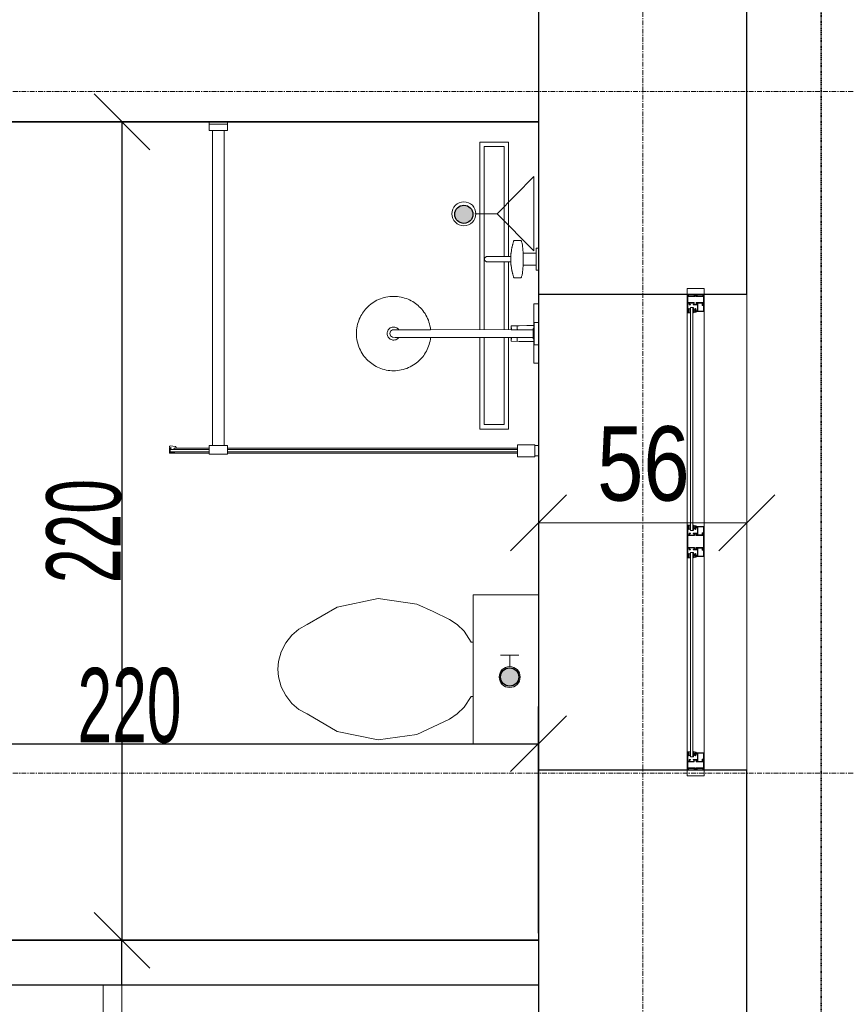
# Model space of a CAD drawing. Header units: millimetres. Extents: x -56965 to 15328, y -25411 to 16900.
# Tile 65 of 69: x -4399 to -2176, y -3014 to -367. Entities that reach past the tile are written whole.
import ezdxf
from ezdxf.lldxf.tags import DXFTag

# ---------------------------------------------------------------- set-up
doc = ezdxf.new("R2010")
doc.units = ezdxf.units.MM
doc.linetypes.add('__FK_przerywana', pattern=[3.2004, 1.6002, -1.6002])
doc.linetypes.add('Linia siatki', pattern=[22.225, 12.7, -3.175, 3.175, -3.175])
for name, color, linetype, lineweight in [('A-ANNO-DIMS', 7, 'Continuous', 5), ('A-ANNO-DIMS-100', 7, 'Continuous', 5), ('A-DETL-GENF', 7, 'Continuous', 5), ('A-DOOR', 7, 'Continuous', 5), ('A-GLAZ', 7, 'Continuous', 5), ('A-WALL', 7, 'Continuous', 5), ('G-IMPT', 7, 'Continuous', 5), ('IS_Odbiorniki', 7, 'SOLID', 18), ('P-SANR-FIXT', 7, 'Continuous', 5), ('S-GRID', 7, 'Continuous', 5)]:
    doc.layers.add(name, color=color, linetype=linetype, lineweight=lineweight)
doc.layers.add('A-DETL', color=7, linetype='Continuous', lineweight=5, true_color=0x00a600)
doc.layers.add('IS_Ciepła_woda', color=1, linetype='DASHDOT', lineweight=30, true_color=0xff0000)
doc.layers.add('Default', color=7, linetype='Continuous')
doc.styles.add('Arial_1', font='arial.ttf', dxfattribs={"width": 0.8, "height": 200})
doc.styles.add('Arial_4', font='arial.ttf', dxfattribs={"width": 0.6, "height": 200})
tags = doc.linetypes.add('DASHDOT', pattern=[20, 10, -5, 0, -5]).pattern_tags.tags
tags[10:11] = [DXFTag(74, 4), DXFTag(75, 0), DXFTag(340, '0'), DXFTag(46, 0.0), DXFTag(50, 0.0), DXFTag(44, 0.0), DXFTag(45, 0.0)]
tags[8:9] = [DXFTag(74, 4), DXFTag(75, 0), DXFTag(340, '0'), DXFTag(46, 0.0), DXFTag(50, 0.0), DXFTag(44, 0.0), DXFTag(45, 0.0)]
tags[6:7] = [DXFTag(74, 4), DXFTag(75, 0), DXFTag(340, '0'), DXFTag(46, 0.0), DXFTag(50, 0.0), DXFTag(44, 0.0), DXFTag(45, 0.0)]
tags[4:5] = [DXFTag(74, 4), DXFTag(75, 0), DXFTag(340, '0'), DXFTag(46, 0.0), DXFTag(50, 0.0), DXFTag(44, 0.0), DXFTag(45, 0.0)]
tags = doc.linetypes.add('SOLID', pattern=[10, 10, 0]).pattern_tags.tags
tags[6:7] = [DXFTag(74, 4), DXFTag(75, 0), DXFTag(340, '0'), DXFTag(46, 0.0), DXFTag(50, 0.0), DXFTag(44, 0.0), DXFTag(45, 0.0)]
tags[4:5] = [DXFTag(74, 4), DXFTag(75, 0), DXFTag(340, '0'), DXFTag(46, 0.0), DXFTag(50, 0.0), DXFTag(44, 0.0), DXFTag(45, 0.0)]
doc.dimstyles.new('REVIT_standard', dxfattribs={"dimscale": 304.8, "dimtxt": 204.05188, "dimasz": 0.492126, "dimexe": 0.328084, "dimexo": 0.0625, "dimgap": 0, "dimtad": 1, "dimdec": 0, "dimlfac": 0.1, "dimzin": 0, "dimdsep": 46, "dimtxsty": 'Arial_1', "dimblk1": 'OBLIQUE', "dimblk2": 'OBLIQUE', "dimsah": 1, "dimcen": 0.09, "dimazin": 0, "dimtfac": 1, "dimtdec": 4, "dimtix": 1, "dimtmove": 0, "dimatfit": 3, "dimfxl": 0.328084, "dimfxlon": 1, "dimtvp": 1, "dimtolj": 1, "dimtzin": 0, "dimarcsym": 2})
doc.dimstyles.new('standard_wielkość_otworów', dxfattribs={"dimscale": 304.8, "dimtxt": 204.05188, "dimasz": 0.492126, "dimexe": 0.328084, "dimexo": 0.0625, "dimgap": 0, "dimtad": 1, "dimdec": 0, "dimlfac": 0.1, "dimzin": 0, "dimdsep": 46, "dimtxsty": 'Arial_4', "dimblk1": 'OBLIQUE', "dimblk2": 'OBLIQUE', "dimsah": 1, "dimcen": 0.09, "dimazin": 0, "dimtfac": 1, "dimtdec": 4, "dimtix": 1, "dimtmove": 0, "dimatfit": 3, "dimfxl": 0.328084, "dimfxlon": 1, "dimtvp": 1, "dimtolj": 1, "dimtzin": 0, "dimarcsym": 2})

# ---------------------------------------------------------------- blocks, each defined once
blk = doc.blocks.new('Aluprof_MB-45_I_Alu_Window-FIX-4-panel_ENG_R-00495 - 1230 x 1480-1588573-PARTER')
at = {"layer": 'A-DETL-GENF'}
for p, q in [((-68.5, -120), (-590, -120)), ((-590, -129), (-68.5, -129)), ((590, -120), (18.5, -120)), ((18.5, -129), (590, -129)), ((-590, -135), (-68.5, -135)), ((18.5, -135), (590, -135)), ((-63.7, -165), (-593.3, -165)), ((593.2, -165), (-13.9, -165))]:
    blk.add_line(p, q, dxfattribs=at)
at = {"layer": 'A-GLAZ', "color": 55, "true_color": 0xafaf3c}
for p, q in [((-655, -120), (-640, -120)), ((-655, -165), (-655, -120)), ((-640, -120), (-640, -165)), ((655, -120), (640, -120)), ((640, -120), (640, -165)), ((655, -165), (655, -120)), ((-640, -165), (-655, -165)), ((640, -165), (655, -165))]:
    blk.add_line(p, q, dxfattribs=at)
at = {"layer": 'G-IMPT'}
for p, q in [((-602.7, -135), (-602.4, -135)), ((-593.2, -138.6), (-595.1, -138.6)), ((-593, -143.4), (-592.9, -141.7)), ((-591.9, -143.6), (-592.8, -143.6)), ((-592.6, -137.7), (-592.7, -138.2)), ((-592.4, -135), (-590.9, -135)), ((-589.9, -136.7), (-591.1, -142.9)), ((-68.6, -136.7), (-67.4, -142.9)), ((-66.1, -135), (-67.6, -135)), ((-66.6, -143.6), (-65.7, -143.6)), ((-65.9, -137.7), (-65.8, -138.2)), ((-65.5, -143.4), (-65.6, -141.7)), ((-65.3, -138.6), (-63.4, -138.6)), ((-55.8, -135), (-56.1, -135)), ((5.8, -135), (6.1, -135)), ((15.3, -138.6), (13.4, -138.6)), ((15.5, -143.4), (15.6, -141.7)), ((16.6, -143.6), (15.7, -143.6)), ((15.9, -137.7), (15.8, -138.2)), ((16.1, -135), (17.6, -135)), ((18.6, -136.7), (17.4, -142.9)), ((589.9, -136.7), (591.1, -142.9)), ((592.4, -135), (590.9, -135)), ((591.9, -143.6), (592.8, -143.6)), ((592.6, -137.7), (592.7, -138.2)), ((593, -143.4), (592.9, -141.7)), ((593.2, -138.6), (595.1, -138.6)), ((602.7, -135), (602.4, -135))]:
    blk.add_line(p, q, dxfattribs=at)
at = {"layer": 'G-IMPT', "flags": 128}
for points in [[(-590, -120.5), (-590.5, -120), (-640, -120), (-640, -123.6), (-638.5, -124), (-638, -124), (-638, -122), (-635, -122), (-635, -131.7), (-634.8, -131.9), (-635, -132.1), (-635, -140), (-638, -140), (-638, -138), (-638.5, -138), (-640, -138.4), (-640, -146.6), (-638.5, -147), (-638, -147), (-638, -145), (-635, -145), (-635, -153.8), (-634.8, -154), (-635, -154.2), (-635, -163), (-638, -163), (-638, -161), (-638.5, -161), (-640, -161.4), (-640, -165), (-611, -165), (-611, -161.4), (-612.5, -161), (-613, -161), (-613, -163), (-616, -163), (-616, -154.2), (-616.2, -154), (-616, -153.8), (-616, -145), (-613, -145), (-613, -147), (-612.5, -147), (-611, -146.6), (-611, -135.9), (-611.2, -135.7), (-612, -135.7), (-612.2, -135.9), (-612.2, -137.2), (-616, -137.2), (-616, -132.1), (-616.2, -131.9), (-616, -131.7), (-616, -126.7), (-612.2, -126.7), (-612.2, -128), (-612, -128.2), (-611.2, -128.2), (-611, -128), (-611, -125.5), (-611.2, -125.3), (-614.5, -125.3), (-614.5, -124), (-616, -124), (-616, -121.6), (-600, -121.6), (-600, -124), (-601.5, -124), (-601.5, -125), (-598, -125), (-597, -124), (-598.5, -124), (-598.5, -121.5), (-591.5, -121.5), (-591.5, -124), (-593, -124), (-592, -125), (-590, -125)], [(-617.6, -138.2), (-617.1, -138.7), (-612.5, -138.7), (-612.5, -143.5), (-617.1, -143.5), (-617.6, -144), (-617.6, -163.4), (-633.4, -163.4), (-633.4, -144), (-633.9, -143.5), (-638.5, -143.5), (-638.5, -141.5), (-633.9, -141.5), (-633.4, -141), (-633.4, -121.6), (-617.6, -121.6)], [(-596.3, -128.9), (-597.9, -128.9), (-598.7, -129), (-600, -129), (-600.3, -128.7), (-600, -125.3), (-599.7, -125), (-590.3, -125), (-590, -125.3), (-589.7, -128.7), (-590, -129), (-591.3, -129), (-592.1, -128.9), (-593.7, -128.9), (-594.4, -129), (-595.6, -129)], [(-62.2, -128.9), (-60.6, -128.9), (-59.8, -129), (-58.5, -129), (-58.2, -128.7), (-58.5, -125.3), (-58.8, -125), (-68.2, -125), (-68.5, -125.3), (-68.8, -128.7), (-68.5, -129), (-67.2, -129), (-66.4, -128.9), (-64.8, -128.9), (-64.1, -129), (-62.9, -129)], [(18, -120), (18.5, -120.5), (18.5, -125), (16.5, -125), (15.5, -124), (17, -124), (17, -121.5), (10, -121.5), (10, -124), (11.5, -124), (10.5, -125), (7, -125), (7, -124), (8.5, -124), (8.5, -121.8), (-7.5, -121.8), (-7.5, -124), (-6, -124), (-6, -125.3), (-2.7, -125.3), (-2.5, -125.5), (-2.5, -128), (-2.7, -128.2), (-3.5, -128.2), (-3.7, -128), (-3.7, -126.7), (-7.6, -126.7), (-7.6, -131.7), (-7.8, -131.9), (-7.6, -132.1), (-7.6, -137.2), (-3.7, -137.2), (-3.7, -135.9), (-3.5, -135.7), (-2.7, -135.7), (-2.5, -135.9), (-2.5, -146.6), (-4, -147), (-4.5, -147), (-4.5, -145), (-7.5, -145), (-7.5, -153.8), (-7.7, -154), (-7.5, -154.2), (-7.5, -163), (-4.5, -163), (-4.5, -161), (-4, -161), (-2.5, -161.4), (-2.5, -165), (-47.5, -165), (-47.5, -161.4), (-46, -161), (-45.5, -161), (-45.5, -163), (-42.5, -163), (-42.5, -154.2), (-42.3, -154), (-42.5, -153.8), (-42.5, -145), (-45.5, -145), (-45.5, -147), (-46, -147), (-47.5, -146.6), (-47.5, -135.9), (-47.3, -135.7), (-46.5, -135.7), (-46.3, -135.9), (-46.3, -137.2), (-42.4, -137.2), (-42.4, -132.1), (-42.2, -131.9), (-42.4, -131.7), (-42.4, -126.7), (-46.3, -126.7), (-46.3, -128), (-46.5, -128.2), (-47.3, -128.2), (-47.5, -128), (-47.5, -125.5), (-47.3, -125.3), (-44, -125.3), (-44, -124), (-42.5, -124), (-42.5, -121.6), (-58.5, -121.6), (-58.5, -124), (-57, -124), (-57, -125), (-60.5, -125), (-61.5, -124), (-60, -124), (-60, -121.5), (-67, -121.5), (-67, -124), (-65.5, -124), (-66.5, -125), (-68.5, -125), (-68.5, -120.5), (-68, -120)], [(-40.7, -121.8), (-9.3, -121.8), (-9.3, -138.5), (-8.8, -139), (-4.3, -139), (-4.3, -143.2), (-8.8, -143.2), (-9.3, -143.7), (-9.3, -163.2), (-40.7, -163.2), (-40.7, -143.7), (-41.2, -143.2), (-45.7, -143.2), (-45.7, -139), (-41.2, -139), (-40.7, -138.5)], [(12.2, -128.9), (10.6, -128.9), (9.8, -129), (8.5, -129), (8.2, -128.7), (8.5, -125.3), (8.8, -125), (18.2, -125), (18.5, -125.3), (18.8, -128.7), (18.5, -129), (17.2, -129), (16.4, -128.9), (14.8, -128.9), (14.1, -129), (12.9, -129)], [(596.3, -128.9), (597.9, -128.9), (598.7, -129), (600, -129), (600.3, -128.7), (600, -125.3), (599.7, -125), (590.3, -125), (590, -125.3), (589.7, -128.7), (590, -129), (591.3, -129), (592.1, -128.9), (593.7, -128.9), (594.4, -129), (595.6, -129)], [(590, -120.5), (590.5, -120), (640, -120), (640, -123.6), (638.5, -124), (638, -124), (638, -122), (635, -122), (635, -131.7), (634.8, -131.9), (635, -132.1), (635, -140), (638, -140), (638, -138), (638.5, -138), (640, -138.4), (640, -146.6), (638.5, -147), (638, -147), (638, -145), (635, -145), (635, -153.8), (634.8, -154), (635, -154.2), (635, -163), (638, -163), (638, -161), (638.5, -161), (640, -161.4), (640, -165), (611, -165), (611, -161.4), (612.5, -161), (613, -161), (613, -163), (616, -163), (616, -154.2), (616.2, -154), (616, -153.8), (616, -145), (613, -145), (613, -147), (612.5, -147), (611, -146.6), (611, -135.9), (611.2, -135.7), (612, -135.7), (612.2, -135.9), (612.2, -137.2), (616, -137.2), (616, -132.1), (616.2, -131.9), (616, -131.7), (616, -126.7), (612.2, -126.7), (612.2, -128), (612, -128.2), (611.2, -128.2), (611, -128), (611, -125.5), (611.2, -125.3), (614.5, -125.3), (614.5, -124), (616, -124), (616, -121.6), (600, -121.6), (600, -124), (601.5, -124), (601.5, -125), (598, -125), (597, -124), (598.5, -124), (598.5, -121.5), (591.5, -121.5), (591.5, -124), (593, -124), (592, -125), (590, -125)], [(617.6, -138.2), (617.1, -138.7), (612.5, -138.7), (612.5, -143.5), (617.1, -143.5), (617.6, -144), (617.6, -163.4), (633.4, -163.4), (633.4, -144), (633.9, -143.5), (638.5, -143.5), (638.5, -141.5), (633.9, -141.5), (633.4, -141), (633.4, -121.6), (617.6, -121.6)], [(-613.2, -160.8), (-613.3, -161.2), (-613.9, -161.4), (-615, -160.7), (-614.7, -159.8), (-609.8, -159.8), (-609.8, -163.1), (-609.3, -163.6), (-595.4, -163.6), (-594.4, -162.6), (-594.4, -148.7), (-594.9, -148.2), (-612.2, -148.2), (-615.1, -148.2), (-615.5, -147.3), (-613.6, -145.5), (-613.2, -145.6), (-613.2, -147.2), (-611, -147.2), (-594.8, -147.2), (-594.3, -146.7), (-594.3, -144.5), (-595.5, -144.5), (-600.6, -142.6), (-601, -142.1), (-600.9, -141.7), (-600.2, -141.5), (-595.3, -143.3), (-594.5, -143.3), (-594.8, -141.5), (-593.5, -141.5), (-593, -142), (-593, -164.7), (-593.3, -165), (-611, -165), (-611, -160.8)], [(-45.3, -160.8), (-45.2, -161.2), (-44.6, -161.4), (-43.5, -160.7), (-43.8, -159.8), (-48.7, -159.8), (-48.7, -163.1), (-49.2, -163.6), (-63.1, -163.6), (-64.1, -162.6), (-64.1, -148.7), (-63.6, -148.2), (-46.3, -148.2), (-43.4, -148.2), (-43, -147.3), (-44.9, -145.5), (-45.3, -145.6), (-45.3, -147.2), (-47.5, -147.2), (-63.7, -147.2), (-64.2, -146.7), (-64.2, -144.5), (-63, -144.5), (-57.9, -142.6), (-57.5, -142.1), (-57.6, -141.7), (-58.3, -141.5), (-63.2, -143.3), (-64, -143.3), (-63.7, -141.5), (-65, -141.5), (-65.5, -142), (-65.5, -164.7), (-65.3, -165), (-47.5, -165), (-47.5, -160.8)], [(-4.7, -160.8), (-4.8, -161.2), (-5.4, -161.4), (-6.5, -160.7), (-6.2, -159.8), (-1.3, -159.8), (-1.3, -163.1), (-0.8, -163.6), (13.1, -163.6), (14.1, -162.6), (14.1, -148.7), (13.6, -148.2), (-3.7, -148.2), (-6.6, -148.2), (-7, -147.3), (-5.1, -145.5), (-4.7, -145.6), (-4.7, -147.2), (-2.5, -147.2), (13.7, -147.2), (14.2, -146.7), (14.2, -144.5), (13, -144.5), (7.9, -142.6), (7.5, -142.1), (7.6, -141.7), (8.3, -141.5), (13.2, -143.3), (14, -143.3), (13.7, -141.5), (15, -141.5), (15.5, -142), (15.5, -164.7), (15.2, -165), (-2.5, -165), (-2.5, -160.8)], [(613.2, -160.8), (613.3, -161.2), (613.9, -161.4), (615, -160.7), (614.7, -159.8), (609.8, -159.8), (609.8, -163.1), (609.3, -163.6), (595.4, -163.6), (594.4, -162.6), (594.4, -148.7), (594.9, -148.2), (612.2, -148.2), (615.1, -148.2), (615.5, -147.3), (613.6, -145.5), (613.2, -145.6), (613.2, -147.2), (611, -147.2), (594.8, -147.2), (594.3, -146.7), (594.3, -144.5), (595.5, -144.5), (600.6, -142.6), (601, -142.1), (600.9, -141.7), (600.2, -141.5), (595.3, -143.3), (594.5, -143.3), (594.8, -141.5), (593.5, -141.5), (593, -142), (593, -164.7), (593.2, -165), (611, -165), (611, -160.8)]]:
    blk.add_lwpolyline(points, close=True, dxfattribs=at)
for points in [[(-544, -129), (-604, -129), (-604, -135), (-544, -135)], [(-597, -125), (-597, -124), (-597.5, -124), (-597.5, -123.5), (-597.3, -123.1), (-596.5, -122), (-593.5, -122), (-592.7, -123.1), (-592.5, -123.5), (-592.5, -124), (-593, -124), (-593, -125)], [(-114.5, -129), (-54.5, -129), (-54.5, -135), (-114.5, -135)], [(-61.5, -125), (-61.5, -124), (-61, -124), (-61, -123.5), (-61.2, -123.1), (-62, -122), (-65, -122), (-65.8, -123.1), (-66, -123.5), (-66, -124), (-65.5, -124), (-65.5, -125)], [(64.5, -129), (4.5, -129), (4.5, -135), (64.5, -135)], [(11.5, -125), (11.5, -124), (11, -124), (11, -123.5), (11.2, -123.1), (12, -122), (15, -122), (15.8, -123.1), (16, -123.5), (16, -124), (15.5, -124), (15.5, -125)], [(544, -129), (604, -129), (604, -135), (544, -135)], [(597, -125), (597, -124), (597.5, -124), (597.5, -123.5), (597.3, -123.1), (596.5, -122), (593.5, -122), (592.7, -123.1), (592.5, -123.5), (592.5, -124), (593, -124), (593, -125)], [(-593.1, -141.5), (-595.2, -141.5), (-595.4, -142.3)], [(-65.4, -141.5), (-63.3, -141.5), (-63.1, -142.3)], [(15.4, -141.5), (13.3, -141.5), (13.1, -142.3)], [(593.1, -141.5), (595.2, -141.5), (595.4, -142.3)]]:
    blk.add_lwpolyline(points, dxfattribs=at)
at = {"layer": 'G-IMPT'}
for centre in [(-595, -123.7), (-63.5, -123.7), (13.5, -123.7), (595, -123.7)]:
    blk.add_circle(centre, 1, dxfattribs=at)
for centre, radius, start, end in [((-602.8, -135.8), 0.82, 88.3309, 254.1936), ((-606.2, -147), 10.9, 24.1906, 72.9309), ((-603, -142.1), 7.1, 38.4087, 84.7254), ((-597, -137.3), 0.57, 216.6541, 311.4905), ((-592.3, -139.8), 4.82, 91.8339, 154.522), ((-595.9, -142.2), 0.5, 224.7824, 345), ((-592.3, -139), 3.53, 72.0819, 164.2736), ((-595.1, -138), 0.606, 180.9387, 274.7577), ((-593.4, -138), 0.711, 284.2724, 341.4484), ((-593.1, -141.7), 0.2, 355, 90), ((-592.8, -143.4), 0.2, 175, 270), ((-591.2, -138), 1.38, 95.8715, 168.0912), ((-591.9, -142.8), 0.8, 270, 355.7208), ((-591.4, -136.1), 0.492, 278.4511, 68.4438), ((-591, -136.2), 1.19, 335.9195, 86.1021), ((-67.5, -136.2), 1.19, 93.8979, 204.0805), ((-67.1, -136.1), 0.492, 111.5562, 261.5489), ((-66.6, -142.8), 0.8, 184.2792, 270), ((-66.2, -139), 3.53, 15.7264, 107.9181), ((-67.3, -138), 1.38, 11.9088, 84.1285), ((-66.2, -139.8), 4.82, 25.478, 88.1661), ((-65.1, -138), 0.711, 198.5516, 255.7276), ((-65.7, -143.4), 0.2, 270, 5), ((-65.4, -141.7), 0.2, 90, 185), ((-63.4, -138), 0.606, 265.2423, 359.0613), ((-62.6, -142.2), 0.5, 195, 315.2176), ((-52.3, -147), 10.9, 107.0691, 155.8094), ((-61.5, -137.3), 0.57, 228.5095, 323.3459), ((-55.5, -142.1), 7.1, 95.2746, 141.5913), ((-55.7, -135.8), 0.82, 285.8064, 91.6691), ((5.7, -135.8), 0.82, 88.3309, 254.1936), ((2.3, -147), 10.9, 24.1906, 72.9309), ((5.5, -142.1), 7.1, 38.4087, 84.7254), ((11.5, -137.3), 0.57, 216.6541, 311.4905), ((16.2, -139.8), 4.82, 91.8339, 154.522), ((12.6, -142.2), 0.5, 224.7824, 345), ((16.2, -139), 3.53, 72.0819, 164.2736), ((13.4, -138), 0.606, 180.9387, 274.7577), ((15.1, -138), 0.711, 284.2724, 341.4484), ((15.4, -141.7), 0.2, 355, 90), ((15.7, -143.4), 0.2, 175, 270), ((17.3, -138), 1.38, 95.8715, 168.0912), ((16.6, -142.8), 0.8, 270, 355.7208), ((17.1, -136.1), 0.492, 278.4511, 68.4438), ((17.5, -136.2), 1.19, 335.9195, 86.1021), ((591, -136.2), 1.19, 93.8979, 204.0805), ((591.4, -136.1), 0.492, 111.5562, 261.5489), ((591.9, -142.8), 0.8, 184.2792, 270), ((592.3, -139), 3.53, 15.7264, 107.9181), ((591.2, -138), 1.38, 11.9088, 84.1285), ((592.3, -139.8), 4.82, 25.478, 88.1661), ((593.4, -138), 0.711, 198.5516, 255.7276), ((592.8, -143.4), 0.2, 270, 5), ((593.1, -141.7), 0.2, 90, 185), ((595.1, -138), 0.606, 265.2423, 359.0613), ((595.9, -142.2), 0.5, 195, 315.2176), ((606.2, -147), 10.9, 107.0691, 155.8094), ((597, -137.3), 0.57, 228.5095, 323.3459), ((603, -142.1), 7.1, 95.2746, 141.5913), ((602.8, -135.8), 0.82, 285.8064, 91.6691)]:
    blk.add_arc(centre, radius, start, end, dxfattribs=at)
blk = doc.blocks.new('DIMBLOCK39-PARTER')
at = {"layer": 'A-ANNO-DIMS-100', "color": 250, "true_color": 0x303030, "transparency": 16777216}
for p, q in [((-3003.4, -1719.1), (-3003.4, -1619.1)), ((-2443.4, -1719.1), (-2443.4, -1619.1)), ((-3003.4, -1719.1), (-2928.4, -1644.1)), ((-2443.4, -1719.1), (-2368.4, -1644.1)), ((-3003.4, -1719.1), (-3078.4, -1794.1)), ((-3003.4, -1719.1), (-2443.4, -1719.1)), ((-3003.4, -1719.1), (-3003.4, -1819.1)), ((-2443.4, -1719.1), (-2518.4, -1794.1)), ((-2443.4, -1719.1), (-2443.4, -1819.1))]:
    blk.add_line(p, q, dxfattribs=at)
at = {"layer": 'A-ANNO-DIMS-100', "color": 0, "transparency": 16777216, "insert": (-2845.8, -1459.5), "char_height": 200, "width": 293.835, "attachment_point": 1, "line_spacing_factor": 0.941778, "style": 'Arial_1'}
blk.add_mtext('56', dxfattribs=at)
blk = doc.blocks.new('_Oblique')
at = {"color": 0, "linetype": 'ByBlock', "lineweight": -2}
blk.add_line((-0.5, -0.5), (0.5, 0.5), dxfattribs=at)
blk = doc.blocks.new('Sanitary_Showers_Roca_T-500-Pack-Basic-Thermostatic - T-500 Pack Basic Thermostatic-822852-Rzut Parteru')
at = {"layer": 'A-DETL-GENF'}
for p, q in [((63, 0), (-4.7, 0)), ((-4.7, 0), (-4.7, -13)), ((85.3, 0), (63, 0)), ((155.3, 0), (85.3, 0)), ((-123.6, -0.1), (-154.7, -0.1)), ((-154.7, -0.1), (-154.7, -6.1)), ((-154.7, -6.1), (-140.7, -6.1)), ((-140.7, -6.1), (-140.7, -41.5)), ((-140.7, -6.1), (-108.7, -6.1)), ((-94.7, -0.1), (-123.6, -0.1)), ((-108.7, -41.5), (-108.7, -6.1)), ((-108.7, -6.1), (-94.7, -6.1)), ((-94.7, -6.1), (-94.7, -0.1)), ((-4.7, -13), (53.8, -13)), ((45.3, -0.1), (45.3, -12.1)), ((45.3, -12.1), (105.3, -12.1)), ((53.8, -13), (54, -29.1)), ((53.8, -13), (61.3, -13)), ((61.3, -12.1), (61.3, -14.6)), ((61.3, -14.6), (89.3, -14.6)), ((65, -14.6), (65, -73.3)), ((89.3, -12.1), (75.3, -12.1)), ((85.6, -73.3), (85.6, -14.6)), ((89.3, -14.6), (89.3, -12.1)), ((96.8, -13), (89.3, -13)), ((96.5, -29.1), (96.8, -13)), ((96.8, -13), (155.3, -13)), ((105.3, -12.1), (105.3, -0.1)), ((155.3, -13), (155.3, 0)), ((-174.7, -47), (-175.3, -48)), ((-175.3, -48), (-175.3, -65.1)), ((-173.9, -46.4), (-174.7, -47)), ((-172.8, -45.9), (-173.9, -46.4)), ((-171.4, -45.4), (-172.8, -45.9)), ((-169.8, -44.9), (-171.4, -45.4)), ((-167.8, -44.5), (-169.8, -44.9)), ((-165.6, -44), (-167.8, -44.5)), ((-163.2, -43.6), (-165.6, -44)), ((-160.5, -43.2), (-163.2, -43.6)), ((-157.6, -42.8), (-160.5, -43.2)), ((-154.4, -42.5), (-157.6, -42.8)), ((-151.1, -42.2), (-154.4, -42.5)), ((-147.7, -41.9), (-151.1, -42.2)), ((-144.1, -41.7), (-147.7, -41.9)), ((-140.7, -41.5), (-144.1, -41.7)), ((-134.3, -41.3), (-140.7, -41.5)), ((-127.9, -41.2), (-134.3, -41.3)), ((-121.5, -41.2), (-127.9, -41.2)), ((-115.1, -41.3), (-121.5, -41.2)), ((-108.7, -41.5), (-115.1, -41.3)), ((-105.4, -41.7), (-108.7, -41.5)), ((-101.8, -41.9), (-105.4, -41.7)), ((-98.3, -42.2), (-101.8, -41.9)), ((-95, -42.5), (-98.3, -42.2)), ((-91.9, -42.8), (-95, -42.5)), ((-89, -43.2), (-91.9, -42.8)), ((-86.3, -43.6), (-89, -43.2)), ((-83.8, -44), (-86.3, -43.6)), ((-81.6, -44.4), (-83.8, -44)), ((-79.7, -44.9), (-81.6, -44.4)), ((-78, -45.4), (-79.7, -44.9)), ((-76.6, -45.9), (-78, -45.4)), ((-75.5, -46.4), (-76.6, -45.9)), ((-74.8, -46.9), (-75.5, -46.4)), ((-74.1, -48), (-74.8, -46.9)), ((-74.1, -65.1), (-74.1, -48)), ((54, -29.1), (54, -31.8)), ((54, -31.8), (54.3, -52.5)), ((54.3, -52.5), (54.7, -73.3)), ((95.8, -73.3), (96.3, -52.5)), ((96.3, -52.5), (96.5, -31.8)), ((96.5, -31.8), (96.5, -29.1)), ((-175.3, -65.1), (-174.7, -66.2)), ((-174.7, -66.2), (-173.9, -66.7)), ((-173.9, -66.7), (-172.8, -67.2)), ((-172.8, -67.2), (-171.4, -67.7)), ((-171.4, -67.7), (-169.8, -68.2)), ((-169.8, -68.2), (-167.8, -68.7)), ((-167.8, -68.7), (-165.5, -69.1)), ((-165.5, -69.1), (-164, -69.6)), ((-164, -69.6), (-163.1, -69.8)), ((-163.1, -69.8), (-156.8, -71.3)), ((-156.8, -71.3), (-155.8, -71.5)), ((-155.8, -71.5), (-154.8, -71.7)), ((-154.8, -71.7), (-149.8, -72.7)), ((-149.8, -72.7), (-148.9, -72.8)), ((-148.9, -72.8), (-147.9, -73)), ((-147.9, -73), (-146.8, -73.1)), ((-146.8, -73.1), (-142.4, -73.8)), ((-142.4, -73.8), (-141.6, -73.9)), ((-141.6, -73.9), (-140.6, -74)), ((-140.6, -74), (-139.6, -74.1)), ((-139.6, -74.1), (-138.6, -74.2)), ((-138.6, -74.2), (-137.6, -74.3)), ((-137.6, -74.3), (-136.5, -74.3)), ((-136.5, -74.3), (-133.6, -74.6)), ((-133.6, -74.6), (-132.8, -74.6)), ((-132.8, -74.6), (-131.7, -74.7)), ((-131.7, -74.7), (-131.7, -80.5)), ((-131.7, -74.7), (-128.9, -74.8)), ((-128.9, -74.8), (-126.1, -74.9)), ((-126.1, -74.9), (-123.3, -74.9)), ((-123.3, -74.9), (-120.5, -74.8)), ((-120.5, -74.8), (-117.7, -74.7)), ((-117.7, -74.7), (-116.7, -74.6)), ((-117.7, -109.6), (-117.7, -74.7)), ((-116.7, -74.6), (-115.8, -74.6)), ((-115.8, -74.6), (-112.9, -74.3)), ((-112.9, -74.3), (-111.8, -74.3)), ((-111.8, -74.3), (-110.8, -74.2)), ((-110.8, -74.2), (-109.8, -74.1)), ((-109.8, -74.1), (-108.8, -74)), ((-108.8, -74), (-107.9, -73.9)), ((-107.9, -73.9), (-107, -73.7)), ((-107, -73.7), (-102.6, -73.1)), ((-102.6, -73.1), (-101.5, -73)), ((-101.5, -73), (-100.5, -72.8)), ((-100.5, -72.8), (-99.6, -72.7)), ((-99.6, -72.7), (-94.7, -71.7)), ((-94.7, -71.7), (-93.6, -71.5)), ((-93.6, -71.5), (-92.6, -71.3)), ((-92.6, -71.3), (-86.4, -69.8)), ((-86.4, -69.8), (-85.4, -69.5)), ((-85.4, -69.5), (-83.9, -69.1)), ((-83.9, -69.1), (-81.6, -68.6)), ((-81.6, -68.6), (-79.6, -68.2)), ((-79.6, -68.2), (-78, -67.7)), ((-78, -67.7), (-76.6, -67.2)), ((-76.6, -67.2), (-75.5, -66.7)), ((-75.5, -66.7), (-74.8, -66.1)), ((-74.8, -66.1), (-74.1, -65.1)), ((54.4, -57.9), (65, -57.9)), ((54.7, -73.3), (65, -73.3)), ((60.3, -57.9), (59.5, -57.9)), ((60.3, -73.2), (59.5, -73.3)), ((61.1, -57.8), (60.3, -57.9)), ((61.1, -73.1), (60.3, -73.2)), ((61.9, -57.6), (61.1, -57.8)), ((61.9, -73), (61.1, -73.1)), ((62.6, -57.4), (61.9, -57.6)), ((62.6, -72.8), (61.9, -73)), ((63.4, -57.2), (62.6, -57.4)), ((63.4, -72.6), (62.6, -72.8)), ((64.2, -57), (63.4, -57.2)), ((64.2, -72.3), (63.4, -72.6)), ((65, -56.7), (64.2, -57)), ((65, -72.1), (64.2, -72.3)), ((65, -73.3), (64.8, -290.3)), ((86.4, -56.9), (85.6, -56.7)), ((85.6, -57.9), (96.2, -57.9)), ((86.4, -72.3), (85.6, -72)), ((85.6, -290.3), (85.6, -73.3)), ((85.6, -73.3), (95.8, -73.3)), ((87.2, -57.2), (86.4, -56.9)), ((87.2, -72.5), (86.4, -72.3)), ((88, -57.4), (87.2, -57.2)), ((88, -72.7), (87.2, -72.5)), ((88.8, -57.6), (88, -57.4)), ((88.8, -72.9), (88, -72.7)), ((89.6, -57.8), (88.8, -57.6)), ((89.6, -73.1), (88.8, -72.9)), ((90.4, -57.9), (89.6, -57.8)), ((90.4, -73.2), (89.6, -73.1)), ((91.3, -57.9), (90.4, -57.9)), ((91.3, -73.3), (90.4, -73.2)), ((-131.7, -80.5), (-131.7, -86)), ((-131.7, -86), (-131.7, -88.8)), ((-131.7, -88.8), (-131.7, -91.8)), ((-131.7, -91.8), (-131.7, -96.5)), ((-131.7, -96.5), (-131.7, -101.5)), ((-131.7, -101.5), (-131.7, -116.3)), ((-131.7, -116.3), (-131.7, -138.6)), ((-117.7, -121.5), (-117.7, -109.6)), ((-117.7, -130.3), (-117.7, -121.5)), ((-117.7, -136.7), (-117.7, -130.3)), ((-131.7, -138.6), (-131.5, -139.9)), ((-131.5, -139.9), (-131.1, -141.1)), ((-131.1, -141.1), (-130.4, -142.3)), ((-130.4, -142.3), (-129.5, -143.4)), ((-129.5, -143.4), (-127.2, -144.9)), ((-127.2, -144.9), (-126, -145.3)), ((-126, -145.3), (-124.7, -145.5)), ((-124.7, -145.5), (-123.4, -145.3)), ((-123.4, -145.3), (-122.1, -144.9)), ((-122.1, -144.9), (-119.9, -143.3)), ((-119.9, -143.3), (-119, -142.3)), ((-119, -142.3), (-118.3, -141.1)), ((-118.3, -141.1), (-117.8, -139.9)), ((-117.8, -139.9), (-117.7, -138.6)), ((-117.7, -138.6), (-117.7, -136.7)), ((59.6, -291), (54.6, -291.9)), ((64.8, -290.3), (59.6, -291)), ((65, -290.3), (65, -385.5)), ((90.3, -290.9), (85.6, -290.3)), ((85.6, -385.5), (85.6, -290.3)), ((95.3, -291.8), (90.3, -290.9)), ((6.4, -317.2), (3.1, -320.6)), ((10, -314.1), (6.4, -317.2)), ((13.7, -311), (10, -314.1)), ((17.6, -308.1), (13.7, -311)), ((21.7, -305.3), (17.6, -308.1)), ((26, -302.8), (21.7, -305.3)), ((30.4, -300.4), (26, -302.8)), ((35, -298.2), (30.4, -300.4)), ((39.7, -296.3), (35, -298.2)), ((44.6, -294.6), (39.7, -296.3)), ((49.5, -293.1), (44.6, -294.6)), ((54.6, -291.9), (49.5, -293.1)), ((100.2, -292.9), (95.3, -291.8)), ((104.9, -294.3), (100.2, -292.9)), ((109.5, -295.8), (104.9, -294.3)), ((114, -297.6), (109.5, -295.8)), ((118.4, -299.5), (114, -297.6)), ((122.5, -301.6), (118.4, -299.5)), ((126.6, -303.9), (122.5, -301.6)), ((130.4, -306.3), (126.6, -303.9)), ((134.1, -308.9), (130.4, -306.3)), ((137.6, -311.6), (134.1, -308.9)), ((141.1, -314.5), (137.6, -311.6)), ((144.5, -317.6), (141.1, -314.5)), ((147.8, -320.9), (144.5, -317.6)), ((-12.8, -342.5), (-15, -346.7)), ((-10.6, -338.5), (-12.8, -342.5)), ((-8.2, -334.6), (-10.6, -338.5)), ((-5.6, -331), (-8.2, -334.6)), ((-2.9, -327.4), (-5.6, -331)), ((0, -324), (-2.9, -327.4)), ((3.1, -320.6), (0, -324)), ((151, -324.4), (147.8, -320.9)), ((154.1, -328.2), (151, -324.4)), ((157, -332.1), (154.1, -328.2)), ((159.7, -336.2), (157, -332.1)), ((162.3, -340.5), (159.7, -336.2)), ((164.7, -344.9), (162.3, -340.5)), ((-22.7, -369.8), (-23.6, -374.7)), ((-21.6, -364.9), (-22.7, -369.8)), ((-20.2, -360.1), (-21.6, -364.9)), ((-18.7, -355.5), (-20.2, -360.1)), ((-16.9, -351), (-18.7, -355.5)), ((-15, -346.7), (-16.9, -351)), ((166.8, -349.5), (164.7, -344.9)), ((168.8, -354.2), (166.8, -349.5)), ((170.5, -359.1), (168.8, -354.2)), ((171.9, -364), (170.5, -359.1)), ((173.1, -369), (171.9, -364)), ((174.1, -374.1), (173.1, -369)), ((-24.6, -384.8), (-24.7, -390)), ((-24.7, -390), (-24.6, -395.1)), ((-24.2, -379.7), (-24.6, -384.8)), ((-24.6, -395.1), (-24.2, -400.3)), ((-23.6, -374.7), (-24.2, -379.7)), ((58.2, -386.3), (57.8, -388.8)), ((57.8, -388.8), (57.9, -391.4)), ((57.9, -391.4), (58.3, -393.9)), ((58.9, -383.8), (58.2, -386.3)), ((58.3, -393.9), (59.1, -396.4)), ((59.9, -381.4), (58.9, -383.8)), ((59.1, -396.4), (60.3, -398.7)), ((61.3, -379.3), (59.9, -381.4)), ((63, -377.3), (61.3, -379.3)), ((65, -375.6), (63, -377.3)), ((65, -385.5), (65.3, -392.3)), ((65.3, -392.3), (69, -397.9)), ((81.6, -397.9), (85.3, -392.3)), ((85.3, -392.3), (85.6, -385.5)), ((87.6, -377.3), (85.6, -375.6)), ((89.3, -379.3), (87.6, -377.3)), ((90.7, -381.4), (89.3, -379.3)), ((90.3, -398.7), (91.5, -396.4)), ((91.7, -383.8), (90.7, -381.4)), ((91.5, -396.4), (92.3, -393.9)), ((92.4, -386.3), (91.7, -383.8)), ((92.3, -393.9), (92.7, -391.4)), ((92.8, -388.8), (92.4, -386.3)), ((92.7, -391.4), (92.8, -388.8)), ((174.7, -379.3), (174.1, -374.1)), ((175.1, -384.4), (174.7, -379.3)), ((174.8, -399.8), (175.2, -394.7)), ((175.3, -389.6), (175.1, -384.4)), ((175.2, -394.7), (175.3, -389.6)), ((-24.2, -400.3), (-23.5, -405.4)), ((-23.5, -405.4), (-22.5, -410.5)), ((-22.5, -410.5), (-21.3, -415.5)), ((-21.3, -415.5), (-19.9, -420.5)), ((-19.9, -420.5), (-18.2, -425.3)), ((60.3, -398.7), (61.7, -400.8)), ((61.7, -400.8), (63.5, -402.7)), ((63.5, -402.7), (65.5, -404.3)), ((65.5, -404.3), (67.8, -405.6)), ((67.8, -405.6), (70.2, -406.5)), ((69, -397.9), (75.3, -400.1)), ((70.2, -406.5), (72.7, -407.1)), ((72.7, -407.1), (75.3, -407.3)), ((75.3, -400.1), (81.6, -397.9)), ((75.3, -407.3), (77.9, -407.1)), ((77.9, -407.1), (80.4, -406.5)), ((80.4, -406.5), (82.8, -405.6)), ((82.8, -405.6), (85, -404.3)), ((85, -404.3), (87.1, -402.7)), ((87.1, -402.7), (88.8, -400.8)), ((88.8, -400.8), (90.3, -398.7)), ((169.2, -424), (170.8, -419.4)), ((170.8, -419.4), (172.1, -414.6)), ((172.1, -414.6), (173.3, -409.8)), ((173.3, -409.8), (174.2, -404.8)), ((174.2, -404.8), (174.8, -399.8)), ((-18.2, -425.3), (-16.2, -430)), ((-16.2, -430), (-14.1, -434.6)), ((-14.1, -434.6), (-11.7, -439.1)), ((-11.7, -439.1), (-9.1, -443.3)), ((-9.1, -443.3), (-6.4, -447.5)), ((-6.4, -447.5), (-3.5, -451.4)), ((153.5, -452.1), (156.2, -448.5)), ((156.2, -448.5), (158.7, -444.9)), ((158.7, -444.9), (161.1, -441)), ((161.1, -441), (163.4, -437)), ((163.4, -437), (165.5, -432.8)), ((165.5, -432.8), (167.5, -428.5)), ((167.5, -428.5), (169.2, -424)), ((-3.5, -451.4), (-0.4, -455.1)), ((-0.4, -455.1), (2.8, -458.6)), ((2.8, -458.6), (6.1, -461.9)), ((6.1, -461.9), (9.5, -465.1)), ((9.5, -465.1), (13, -468)), ((13, -468), (16.5, -470.7)), ((16.5, -470.7), (20.2, -473.2)), ((20.2, -473.2), (24, -475.6)), ((24, -475.6), (28, -477.9)), ((124.6, -476.8), (128.9, -474.2)), ((128.9, -474.2), (133, -471.4)), ((133, -471.4), (136.9, -468.5)), ((136.9, -468.5), (140.6, -465.5)), ((140.6, -465.5), (144.1, -462.3)), ((144.1, -462.3), (147.5, -459)), ((147.5, -459), (150.6, -455.6)), ((150.6, -455.6), (153.5, -452.1)), ((28, -477.9), (32.2, -480)), ((32.2, -480), (36.6, -482)), ((36.6, -482), (41, -483.7)), ((41, -483.7), (45.7, -485.3)), ((45.7, -485.3), (50.4, -486.6)), ((50.4, -486.6), (55.3, -487.7)), ((55.3, -487.7), (60.2, -488.6)), ((60.2, -488.6), (65.3, -489.3)), ((65.3, -489.3), (70.4, -489.6)), ((70.4, -489.6), (75.5, -489.8)), ((75.5, -489.8), (80.6, -489.6)), ((80.6, -489.6), (85.8, -489.2)), ((85.8, -489.2), (90.9, -488.5)), ((90.9, -488.5), (96, -487.6)), ((96, -487.6), (101.1, -486.4)), ((101.1, -486.4), (106, -484.9)), ((106, -484.9), (110.8, -483.2)), ((110.8, -483.2), (115.6, -481.3)), ((115.6, -481.3), (120.2, -479.1)), ((120.2, -479.1), (124.6, -476.8))]:
    blk.add_line(p, q, dxfattribs=at)
blk = doc.blocks.new('Plumbing_Drainage_Roca_IN-WALL-950-IN-DRAIN-CHANNEL-Installatio - IN-WALL 950 IN-DRAIN CHANNEL - Installation drainage kit-V29-Rzut Parteru')
at = {"layer": 'A-DETL-GENF'}
for p, q in [((-385.7, 39.3), (-385.7, -38.1)), ((-78, 39.3), (-385.7, 39.3)), ((-78, 39.3), (-385.7, 39.3)), ((-385.7, 39.3), (-385.7, -38.1)), ((-78, 27.3), (-373.4, 27.3)), ((-373.4, 27.3), (-373.4, -26)), ((118.7, 39.3), (-63.9, 39.3)), ((118.7, 39.3), (-63.9, 39.3)), ((118.7, 27.3), (-63.9, 27.3)), ((385.8, 39.3), (139.3, 39.3)), ((385.8, 39.3), (139.3, 39.3)), ((373.6, 27.3), (139.3, 27.3)), ((373.6, -26), (373.6, 27.3)), ((385.8, -38.1), (385.8, 39.3)), ((385.8, -38.1), (385.8, 39.3)), ((-373.4, -26), (118.7, -26)), ((139.3, -26), (373.6, -26)), ((-385.7, -38.1), (118.6, -38.1)), ((-385.7, -38.1), (118.6, -38.1)), ((139.3, -38.1), (385.8, -38.1)), ((139.3, -38.1), (385.8, -38.1))]:
    blk.add_line(p, q, dxfattribs=at)
blk = doc.blocks.new('Sanitary_Shower-screens_Shower-wall-Square_100_GB51SRWL10 _1_ - 1000 mm_ Chromed Profiles-830542-Rzut Parteru')
at = {"layer": 'P-SANR-FIXT', "color": 13, "true_color": 0xcb6b69}
for p, q in [((56.5, 900), (12, 900)), ((11, 898), (1, 898)), ((11, 899), (11, 898)), ((11, 898), (11, 870)), ((58, 869.5), (58, 898.5)), ((837, 890.5), (58, 890.5)), ((58, 890.5), (58, 877.5)), ((837, 887), (58, 887)), ((58, 887), (58, 881)), ((58, 881), (837, 881)), ((58, 877.5), (837, 877.5)), ((887, 893), (837, 893)), ((837, 893), (837, 870)), ((887, 870), (887, 893)), ((993.5, 890.5), (887, 890.5)), ((991.5, 887), (887, 887)), ((887, 881), (991.5, 881)), ((887, 877.5), (981.3, 877.5)), ((981.1, 876.9), (978.3, 877.2)), ((980, 888.6), (979.9, 887.1)), ((979.9, 887.1), (991.8, 888.3)), ((991.8, 879.7), (979.9, 880.9)), ((979.9, 880.9), (979.9, 879.8)), ((979.9, 879.8), (981.8, 879.6)), ((991.4, 889.5), (980, 888.6)), ((981.8, 879.6), (981.1, 876.9)), ((988.9, 876), (989.6, 878.9)), ((991.5, 875.7), (988.9, 876)), ((989.3, 877.5), (993.5, 877.5)), ((989.6, 878.9), (991.3, 878.6)), ((991.5, 881), (991.5, 887)), ((991.8, 888.3), (991.8, 879.7)), ((993, 880.1), (993, 888)), ((993.5, 877.5), (993.5, 890.5)), ((1, 870), (11, 870)), ((11, 870), (11, 869)), ((12, 868), (56.5, 868)), ((837, 870), (887, 870)), ((846.5, 870), (846.5, 23)), ((877.5, 23), (877.5, 870)), ((977.8, 872.6), (991.1, 871.2)), ((846.5, 23), (837, 23)), ((837, 23), (837, 0)), ((837, 0), (887, 0)), ((838, 6), (888, 6)), ((846.5, 23), (877.5, 23)), ((887, 23), (877.5, 23)), ((887, 0), (887, 23))]:
    blk.add_line(p, q, dxfattribs=at)
for centre, radius, start, end in [((12, 899), 1, 90, 180), ((56.5, 898.5), 1.5, 0, 90), ((978, 874.9), 2.29, 83.0727, 263.758), ((991.3, 873.5), 2.28, 263.758, 84.1208), ((991.5, 880.1), 1.52, 261.8239, 359.9691), ((991.5, 888), 1.51, 2.4505, 94.355), ((12, 869), 1, 180, 270), ((56.5, 869.5), 1.5, 270, 360)]:
    blk.add_arc(centre, radius, start, end, dxfattribs=at)
blk = doc.blocks.new('A$C4DF32C06')
at = {"layer": 'IS_Odbiorniki', "ltscale": 10}
h = blk.add_hatch(color=256, dxfattribs=at)
h.dxf.hatch_style = 1
edge = h.paths.add_edge_path()
edge.add_arc((28.2, 28.2), 28.2, 0, 360)
for points in [[(56.5, 28.2), (86.6, 28.2), (86.6, 52.7)], [(56.5, 28.2), (86.6, 28.2), (86.6, 3.8)]]:
    blk.add_lwpolyline(points, dxfattribs=at)
blk.add_circle((28.2, 28.2), 28.2, dxfattribs=at)
blk = doc.blocks.new('M_Jednoskrzydłowe płytowe - 90-1437628-PARTER')
at = {"layer": 'A-DOOR'}
for p, q in [((399, -35), (399, -935.2)), ((450, -35), (399, -35)), ((450, -35), (450, -935.2)), ((450, -935.2), (399, -935.2))]:
    blk.add_line(p, q, dxfattribs=at)
blk.add_arc((450, -35), 901.7, 180, 266.7576, dxfattribs=at)
blk = doc.blocks.new('*D615')
at = {"layer": 'A-ANNO-DIMS', "color": 0, "lineweight": -2, "transparency": 16777216}
for p, q in [((-5203.4, -2822.4), (-5203.4, -2212.9)), ((-3003.4, -2822.4), (-3003.4, -2212.9)), ((-5203.4, -2312.9), (-3003.4, -2312.9))]:
    blk.add_line(p, q, dxfattribs=at)
at = {"layer": 'Defpoints', "color": 0, "transparency": 16777216}
for p in [(-3003.4, -2312.9), (-5203.4, -2841.4), (-3003.4, -2841.4)]:
    blk.add_point(p, dxfattribs=at)
at = {"layer": 'A-ANNO-DIMS', "color": 0, "lineweight": -2, "transparency": 16777216, "xscale": 150, "yscale": 150, "zscale": 150, "rotation": 180}
blk.add_blockref('_Oblique', (-5203.4, -2312.9), dxfattribs=at)
at = {"layer": 'A-ANNO-DIMS', "color": 0, "lineweight": -2, "transparency": 16777216, "xscale": 150, "yscale": 150, "zscale": 150}
blk.add_blockref('_Oblique', (-3003.4, -2312.9), dxfattribs=at)
at = {"layer": 'A-ANNO-DIMS', "color": 0, "transparency": 16777216, "insert": (-4103.4, -2210.8), "char_height": 200, "attachment_point": 5, "style": 'Arial_4'}
blk.add_mtext('\\A1;220', dxfattribs=at)
blk = doc.blocks.new('*D616')
at = {"layer": 'A-ANNO-DIMS', "color": 0, "lineweight": -2, "transparency": 16777216}
for p, q in [((-3022.5, -641.4), (-4223.6, -641.4)), ((-4123.6, -641.4), (-4123.6, -2841.4)), ((-3022.5, -2841.4), (-4223.6, -2841.4))]:
    blk.add_line(p, q, dxfattribs=at)
at = {"layer": 'Defpoints', "color": 0, "transparency": 16777216}
for p in [(-3003.4, -641.4), (-4123.6, -2841.4), (-3003.4, -2841.4)]:
    blk.add_point(p, dxfattribs=at)
at = {"layer": 'A-ANNO-DIMS', "color": 0, "lineweight": -2, "transparency": 16777216, "xscale": 150, "yscale": 150, "zscale": 150}
for p, rotation in [((-4123.6, -641.4), 90), ((-4123.6, -2841.4), 270)]:
    blk.add_blockref('_Oblique', p, dxfattribs=dict(at, rotation=rotation))
at = {"layer": 'A-ANNO-DIMS', "color": 0, "transparency": 16777216, "insert": (-4225.7, -1741.4), "char_height": 200, "attachment_point": 5, "rotation": 90, "style": 'Arial_4'}
blk.add_mtext('\\A1;220', dxfattribs=at)

msp = doc.modelspace()

# ---------------------------------------------------------------- hatches: boundary and pattern name
at = {"true_color": 0xed1f24}
h = msp.add_hatch(color=240, dxfattribs=at)
h.dxf.hatch_style = 1
edge = h.paths.add_edge_path()
edge.add_arc((-3204.22917, -889.71619), 24.46739, 0, 360)
h = msp.add_hatch(color=240, dxfattribs=at)
h.dxf.hatch_style = 1
edge = h.paths.add_edge_path()
edge.add_arc((-3081.08313, -2133.75632), 24.46739, 0, 360)

# ---------------------------------------------------------------- linework, layer by layer
for p, q in [((-3003.41602, -641.40745), (-5403.41602, -641.40745)), ((-3003.41602, -641.40745), (-5203.41602, -641.40745)), ((-3003.41602, -641.40745), (-3003.41602, -2841.40745)), ((-5203.41602, -2841.40745), (-3003.41602, -2841.40745)), ((-3003.41602, -2841.40745), (-5203.41602, -2841.40745)), ((-4123.60396, -2961.40745), (-4123.60396, -2841.40745)), ((-5323.41602, -2961.40745), (-3003.41602, -2961.40745))]:
    msp.add_line(p, q)
at = {"color": 240, "true_color": 0xed1f24}
for centre in [(-3204.22917, -889.71619), (-3081.08313, -2133.75632)]:
    msp.add_circle(centre, 24.46739, dxfattribs=at)
at = {"layer": 'A-DETL', "color": 6, "linetype": '__FK_przerywana', "lineweight": 35, "true_color": 0xff00ff}
msp.add_line((-2243.41602, 2855.59255), (-2243.41602, -6164.40745), dxfattribs=at)
at = {"layer": 'A-WALL', "lineweight": 25}
for p, q in [((-2443.41602, -1104.40745), (-2443.41602, 2605.59255)), ((-3003.41602, 2145.59255), (-3003.41602, -694.40745)), ((-6123.41602, -641.40745), (-3003.41602, -641.40745)), ((-3003.41602, -694.40745), (-3003.41602, -1104.40745)), ((-3003.41602, -1104.40745), (-2443.41602, -1104.40745)), ((-3003.41602, -2384.40745), (-3003.41602, -3644.40745)), ((-2443.41602, -2384.40745), (-3003.41602, -2384.40745)), ((-2443.41602, -3644.40745), (-2443.41602, -2384.40745))]:
    msp.add_line(p, q, dxfattribs=at)
at = {"layer": 'A-WALL'}
for p, q in [((-3003.41602, -2384.40745), (-3003.41602, -1104.40745)), ((-2443.41602, -1104.40745), (-2443.41602, -2384.40745))]:
    msp.add_line(p, q, dxfattribs=at)
at = {"layer": 'Default', "color": 7, "lineweight": 15, "ltscale": 35, "transparency": 33554687}
for p, q in [((-3545.04866, -1945.90732), (-3434.45778, -1922.90775)), ((-3434.45778, -1922.90775), (-3330.92413, -1937.90732)), ((-3003.41602, -1912.90691), (-3179.42103, -1912.90691)), ((-3179.42103, -1912.90691), (-3179.42103, -2039.90473)), ((-3625.78792, -1992.90687), (-3545.04866, -1945.90732)), ((-3287.02589, -1957.90562), (-3330.92413, -1937.90732)), ((-3243.14461, -1978.90773), (-3287.02589, -1957.90562)), ((-3221.96785, -1992.90687), (-3243.14461, -1978.90773)), ((-3647.76332, -2004.67117), (-3667.18001, -2021.29177)), ((-3625.78792, -1992.90687), (-3647.76332, -2004.67117)), ((-3203.51258, -2010.90771), (-3221.96785, -1992.90687)), ((-3184.48758, -2039.90473), (-3203.51258, -2010.90771)), ((-3667.18001, -2021.29177), (-3683.19866, -2042.06327)), ((-3683.19866, -2042.06327), (-3695.16474, -2066.11243)), ((-3179.42103, -2039.90473), (-3184.48758, -2039.90473)), ((-3179.42103, -2039.90473), (-3179.42103, -2185.9072)), ((-3695.16474, -2066.11243), (-3702.54413, -2092.43374)), ((-3704.39237, -2112.90681), (-3705.03332, -2112.90681)), ((-3702.54413, -2092.43374), (-3704.39237, -2112.90681)), ((-3702.54413, -2133.38328), (-3704.39237, -2112.90681)), ((-3695.16474, -2159.6995), (-3702.54413, -2133.38328)), ((-3683.19866, -2183.75036), (-3695.16474, -2159.6995)), ((-3667.18001, -2204.52186), (-3683.19866, -2183.75036)), ((-3184.48758, -2185.9072), (-3203.51258, -2214.90592)), ((-3179.42103, -2185.9072), (-3184.48758, -2185.9072)), ((-3179.42103, -2185.9072), (-3179.42103, -2312.90672)), ((-3667.18001, -2204.52186), (-3647.76332, -2221.14246)), ((-3647.76332, -2221.14246), (-3625.78792, -2232.90676)), ((-3203.51258, -2214.90592), (-3221.96785, -2232.90676)), ((-3625.78792, -2232.90676), (-3545.04866, -2279.90631)), ((-3243.14461, -2246.9059), (-3287.02589, -2267.90801)), ((-3221.96785, -2232.90676), (-3243.14461, -2246.9059)), ((-3287.02589, -2267.90801), (-3330.92413, -2287.90631)), ((-3545.04866, -2279.90631), (-3434.45778, -2302.90588)), ((-3330.92413, -2287.90631), (-3434.45778, -2302.90588)), ((-3179.42103, -2312.90672), (-3003.41602, -2312.90672))]:
    msp.add_line(p, q, dxfattribs=at)
at = {"layer": 'IS_Odbiorniki', "ltscale": 10}
for points in [[(-3016.05016, -788.48304), (-3016.05016, -988.48304), (-3115.13273, -888.48304), (-3016.05016, -788.48304)], [(-3115.13273, -888.48304), (-3174.58227, -888.48304)]]:
    msp.add_lwpolyline(points, dxfattribs=at)
msp.add_ellipse((-3204.30704, -888.48304), major_axis=(-32.35057, 0), ratio=1, dxfattribs=at)
at = {"layer": 'S-GRID', "linetype": 'Linia siatki'}
for p, q in [((-2723.41602, 10521.57226), (-2723.41602, -21375.48764)), ((-55866.74056, -559.40745), (1287.74041, -559.40745)), ((-55866.74056, -2392.40745), (1287.74041, -2392.40745))]:
    msp.add_line(p, q, dxfattribs=at)

# ---------------------------------------------------------------- block references
at = {"layer": 'A-DETL-GENF', "rotation": 269.9999999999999}
for name, p in [('Plumbing_Drainage_Roca_IN-WALL-950-IN-DRAIN-CHANNEL-Installatio - IN-WALL 950 IN-DRAIN CHANNEL - Installation drainage kit-V29-Rzut Parteru', (-3123.41602, -1081.40745)), ('Sanitary_Showers_Roca_T-500-Pack-Basic-Thermostatic - T-500 Pack Basic Thermostatic-822852-Rzut Parteru', (-3003.41602, -1135.15045))]:
    msp.add_blockref(name, p, dxfattribs=at)
at = {"layer": 'A-DOOR'}
msp.add_blockref('M_Jednoskrzydłowe płytowe - 90-1437628-PARTER', (-4573.60396, -2926.40745), dxfattribs=at)
at = {"layer": 'A-GLAZ', "color": 55, "true_color": 0xafaf3c, "rotation": 89.99999999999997}
msp.add_blockref('Aluprof_MB-45_I_Alu_Window-FIX-4-panel_ENG_R-00495 - 1230 x 1480-1588573-PARTER', (-2723.41602, -1744.40745), dxfattribs=at)
at = {"layer": 'IS_Ciepła_woda', "color": 240, "true_color": 0xed1f24, "rotation": 89.99999999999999}
msp.add_blockref('A$C4DF32C06', (-3052.85469, -2161.98829), dxfattribs=at)
at = {"layer": 'P-SANR-FIXT', "color": 13, "true_color": 0xcb6b69, "rotation": 180}
msp.add_blockref('Sanitary_Shower-screens_Shower-wall-Square_100_GB51SRWL10 _1_ - 1000 mm_ Chromed Profiles-830542-Rzut Parteru', (-3002.41602, -641.40745), dxfattribs=at)

# ---------------------------------------------------------------- dimensions: what is measured, and where the dimension line sits
at = {"layer": 'A-ANNO-DIMS', "color": 250, "true_color": 0x303030}
dim = msp.add_linear_dim(base=(-4123.60396, -2841.40745), p1=(-3003.41602, -641.40745), p2=(-3003.41602, -2841.40745), angle=90, dimstyle='standard_wielkość_otworów', override={"dimpost": '<>', "dimfxl": 5450}, dxfattribs=at)
dim.commit()
dim.dimension.update_dxf_attribs({"geometry": '*D616', "text_midpoint": (-4225.71856, -1741.40745)})
for base, p1, p2, dimstyle, override, picture, middle in [((-2443.41602, -1719.11219), (-3003.41602, -1619.11219), (-2443.41602, -1619.11219), 'REVIT_standard', {"dimpost": '<>', "dimfxl": 560}, 'DIMBLOCK39-PARTER', (-2723.41602, -1616.99759)), ((-3003.41602, -2312.90672), (-5203.41602, -2841.40745), (-3003.41602, -2841.40745), 'standard_wielkość_otworów', {"dimpost": '<>', "dimfxl": 5450}, '*D615', (-4103.41602, -2210.79212))]:
    dim = msp.add_linear_dim(base=base, p1=p1, p2=p2, dimstyle=dimstyle, override=override, dxfattribs=at)
    dim.commit()
    dim.dimension.update_dxf_attribs({"geometry": picture, "text_midpoint": middle})

doc.saveas('drawing.dxf')
